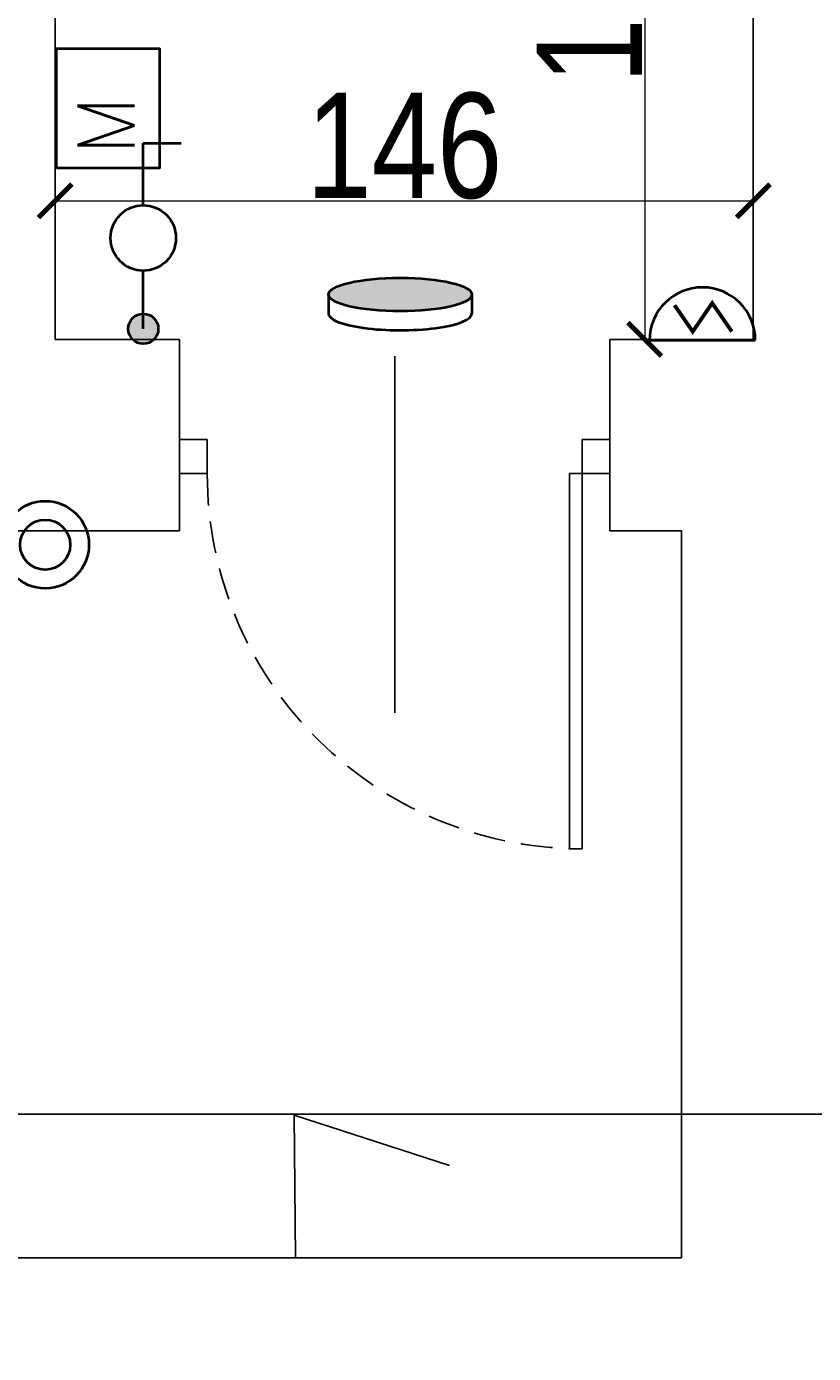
# Model space of a CAD drawing. Header units: millimetres. Extents: x -5941 to 19721, y -9230 to 6433.
# Tile 187 of 204: x 17264 to 17428, y -256 to 21. Entities that reach past the tile are written whole.
import ezdxf
from ezdxf.enums import TextEntityAlignment as Align

# ---------------------------------------------------------------- set-up
doc = ezdxf.new("R2010")
doc.units = ezdxf.units.MM
doc.linetypes.add('DASHED', pattern=[0.75, 0.5, -0.25])
for name, color, linetype in [('A_drzwi', 3, 'Continuous'), ('A_opis stolarki', 3, 'Continuous'), ('A_SC_MUROWANA_DZIAŁOWA', 42, 'Continuous'), ('A_schody', 3, 'Continuous'), ('A_scianazew', 42, 'Continuous'), ('A_wymiary', 55, 'Continuous')]:
    doc.layers.add(name, color=color, linetype=linetype)
doc.layers.add('A_WYMIAR_ZEW', color=55, linetype='Continuous', lineweight=15)
doc.layers.add('e', color=1, linetype='Continuous', lineweight=40)
doc.styles.add('dar-styl', font='arial.ttf')
doc.styles.add('Opisowy', font='arial.ttf', dxfattribs={"width": 0.8})
doc.styles.add('SIMPLEX', font='simplex.shx')
doc.dimstyles.new('WYMIARY', dxfattribs={"dimtxt": 1.3, "dimasz": 7, "dimexe": 1.25, "dimexo": 0.3, "dimgap": 0.2, "dimtad": 1, "dimzin": 4, "dimtxsty": 'Opisowy', "dimblk1": 'ARCHTICK', "dimblk2": 'ARCHTICK', "dimsah": 1, "dimcen": 2.5, "dimazin": 0, "dimtfac": 1, "dimtmove": 1, "dimatfit": 3, "dimldrblk": 'ARCHTICK', "dimfxl": 0, "dimlwd": 18, "dimlwe": 9, "dimarcsym": 0})

# ---------------------------------------------------------------- blocks, each defined once
blk = doc.blocks.new('*U14')
for p, q in [((0, -91.5), (-88, -91.5)), ((-88, -94.5), (-88, -91.5)), ((0, -91.5), (0, -94.5)), ((0, -94.5), (-88, -94.5))]:
    blk.add_line(p, q)
for points in [[(8, -6.5), (8, 0), (0, 0), (0, -6.5)], [(8, -101), (8, -94.5), (0, -94.5), (0, -101)]]:
    blk.add_lwpolyline(points, close=True)
at = {"linetype": 'DASHED', "ltscale": 15}
blk.add_arc((0, -94.5), 88, 90, 178.0464, dxfattribs=at)
at = {"layer": 'A_opis stolarki'}
blk.add_line((-56.09, -50.5), (27.54, -50.5), dxfattribs=at)
at = {"layer": 'A_opis stolarki', "ltscale": 0.5, "style": 'dar-styl'}
blk.add_attdef('ODPORNOŚĆ_OGNIOWA', text='', height=15, rotation=94.0633, dxfattribs=at).set_placement((-95.88, -56.3), align=Align.TOP_CENTER)
blk.add_attdef('SYMBOL_DRZWI1', text='', height=14, dxfattribs=at).set_placement((-16.77, -50.5), align=Align.BOTTOM_CENTER)
blk.add_attdef('SYMBOL_DRZWI2', text='', height=14, dxfattribs=at).set_placement((-16.77, -53.5), align=Align.TOP_CENTER)
blk = doc.blocks.new('_ArchTick')
at = {"color": 0, "const_width": 0.15}
blk.add_lwpolyline([(-0.5, -0.5), (0.5, 0.5)], dxfattribs=at)
blk = doc.blocks.new('*D70')
at = {"layer": 'A_wymiary', "color": 0, "lineweight": 9}
for p, q in [((17269.63, -15.65), (17269.63, -13.7)), ((17415.63, -15.65), (17415.63, -13.7))]:
    blk.add_line(p, q, dxfattribs=at)
at = {"layer": 'A_wymiary', "color": 0, "lineweight": 18}
blk.add_line((17269.63, -14.95), (17415.63, -14.95), dxfattribs=at)
at = {"layer": 'Defpoints', "color": 0}
for p in [(17415.63, -14.95), (17269.63, -43.92), (17415.63, -43.92)]:
    blk.add_point(p, dxfattribs=at)
at = {"layer": 'A_wymiary', "color": 0, "lineweight": 18, "xscale": 7, "yscale": 7, "zscale": 7, "rotation": 180}
blk.add_blockref('_ArchTick', (17269.63, -14.95), dxfattribs=at)
at = {"layer": 'A_wymiary', "color": 0, "lineweight": 18, "xscale": 7, "yscale": 7, "zscale": 7}
blk.add_blockref('_ArchTick', (17415.63, -14.95), dxfattribs=at)
at = {"layer": 'A_wymiary', "color": 0, "insert": (17342.63, -3.52), "char_height": 1.3, "attachment_point": 5, "style": 'Opisowy'}
blk.add_mtext('{\\H16.923077x;\\C3;146}', dxfattribs=at)
blk = doc.blocks.new('*D71')
at = {"layer": 'A_wymiary', "color": 0, "lineweight": 9}
for p, q in [((17392.21, 104.08), (17394.16, 104.08)), ((17392.21, -43.92), (17394.16, -43.92))]:
    blk.add_line(p, q, dxfattribs=at)
at = {"layer": 'A_wymiary', "color": 0, "lineweight": 18}
blk.add_line((17392.91, 104.08), (17392.91, -43.92), dxfattribs=at)
at = {"layer": 'Defpoints', "color": 0}
for p in [(17366.89, 104.08), (17366.89, -43.92), (17392.91, -43.92)]:
    blk.add_point(p, dxfattribs=at)
at = {"layer": 'A_wymiary', "color": 0, "lineweight": 18, "xscale": 7, "yscale": 7, "zscale": 7}
for p, rotation in [((17392.91, 104.08), 90), ((17392.91, -43.92), 270)]:
    blk.add_blockref('_ArchTick', p, dxfattribs=dict(at, rotation=rotation))
at = {"layer": 'A_wymiary', "color": 0, "insert": (17381.48, 30.08), "char_height": 1.3, "attachment_point": 5, "rotation": 90, "style": 'Opisowy'}
blk.add_mtext('{\\H16.923077x;\\C3;148}', dxfattribs=at)
blk = doc.blocks.new('*D85')
at = {"layer": 'A_WYMIAR_ZEW', "color": 0, "lineweight": 9}
for p, q in [((16940.63, -407.28), (16940.63, -409.23)), ((17400.63, -407.28), (17400.63, -409.23))]:
    blk.add_line(p, q, dxfattribs=at)
at = {"layer": 'A_WYMIAR_ZEW', "color": 0, "lineweight": 18}
blk.add_line((16940.63, -407.98), (17400.63, -407.98), dxfattribs=at)
at = {"layer": 'Defpoints', "color": 0}
for p in [(16940.63, -83.92), (17400.63, -83.92), (17400.63, -407.98)]:
    blk.add_point(p, dxfattribs=at)
at = {"layer": 'A_WYMIAR_ZEW', "color": 0, "lineweight": 18, "xscale": 7, "yscale": 7, "zscale": 7, "rotation": 180}
blk.add_blockref('_ArchTick', (16940.63, -407.98), dxfattribs=at)
at = {"layer": 'A_WYMIAR_ZEW', "color": 0, "lineweight": 18, "xscale": 7, "yscale": 7, "zscale": 7}
blk.add_blockref('_ArchTick', (17400.63, -407.98), dxfattribs=at)
at = {"layer": 'A_WYMIAR_ZEW', "color": 0, "insert": (17170.63, -396.55), "char_height": 1.3, "attachment_point": 5, "style": 'Opisowy'}
blk.add_mtext('{\\H16.923077x;\\C3;460}', dxfattribs=at)
blk = doc.blocks.new('*D86')
at = {"layer": 'A_WYMIAR_ZEW', "color": 0, "lineweight": 9}
for p, q in [((17400.63, -407.28), (17400.63, -409.23)), ((17940.63, -407.28), (17940.63, -409.23))]:
    blk.add_line(p, q, dxfattribs=at)
at = {"layer": 'A_WYMIAR_ZEW', "color": 0, "lineweight": 18}
blk.add_line((17400.63, -407.98), (17940.63, -407.98), dxfattribs=at)
at = {"layer": 'Defpoints', "color": 0}
for p in [(17400.63, -205.92), (17940.63, -205.92), (17940.63, -407.98)]:
    blk.add_point(p, dxfattribs=at)
at = {"layer": 'A_WYMIAR_ZEW', "color": 0, "lineweight": 18, "xscale": 7, "yscale": 7, "zscale": 7, "rotation": 180}
blk.add_blockref('_ArchTick', (17400.63, -407.98), dxfattribs=at)
at = {"layer": 'A_WYMIAR_ZEW', "color": 0, "lineweight": 18, "xscale": 7, "yscale": 7, "zscale": 7}
blk.add_blockref('_ArchTick', (17940.63, -407.98), dxfattribs=at)
at = {"layer": 'A_WYMIAR_ZEW', "color": 0, "insert": (17670.63, -396.55), "char_height": 1.3, "attachment_point": 5, "style": 'Opisowy'}
blk.add_mtext('{\\H16.923077x;\\C3;540}', dxfattribs=at)
blk = doc.blocks.new('*D87')
at = {"layer": 'A_WYMIAR_ZEW', "color": 0, "lineweight": 9}
for p, q in [((16940.63, -450.6), (16940.63, -452.55)), ((17940.63, -450.6), (17940.63, -452.55))]:
    blk.add_line(p, q, dxfattribs=at)
at = {"layer": 'A_WYMIAR_ZEW', "color": 0, "lineweight": 18}
blk.add_line((16940.63, -451.3), (17940.63, -451.3), dxfattribs=at)
at = {"layer": 'Defpoints', "color": 0}
for p in [(16940.63, -205.92), (17940.63, -205.92), (17940.63, -451.3)]:
    blk.add_point(p, dxfattribs=at)
at = {"layer": 'A_WYMIAR_ZEW', "color": 0, "lineweight": 18, "xscale": 7, "yscale": 7, "zscale": 7, "rotation": 180}
blk.add_blockref('_ArchTick', (16940.63, -451.3), dxfattribs=at)
at = {"layer": 'A_WYMIAR_ZEW', "color": 0, "lineweight": 18, "xscale": 7, "yscale": 7, "zscale": 7}
blk.add_blockref('_ArchTick', (17940.63, -451.3), dxfattribs=at)
at = {"layer": 'A_WYMIAR_ZEW', "color": 0, "insert": (17440.63, -439.87), "char_height": 1.3, "attachment_point": 5, "style": 'Opisowy'}
blk.add_mtext('{\\H16.923077x;\\C3;1000}', dxfattribs=at)
blk = doc.blocks.new('PDZ')
at = {"layer": 'e', "linetype": 'ByBlock'}
for radius in [9.14, 5.24]:
    blk.add_circle((-77838.36, 17883.83), radius, dxfattribs=at)
blk = doc.blocks.new('pozycjonowanie')
at = {"linetype": 'ByBlock'}
blk.add_hatch(color=256, dxfattribs=at).paths.add_polyline_path([(3.15, 0, 1), (-3.15, 0, 1)])
blk.add_circle((0, 0), 3.15, dxfattribs=at)
blk.add_circle((0, 0), 3.15, dxfattribs=at)
blk = doc.blocks.new('*U102')
at = {"layer": 'e', "linetype": 'ByBlock'}
for p, q in [((0, 25.83), (0, 38.79)), ((0, 38.79), (7.9, 38.79)), ((0, 0), (0, 12.15))]:
    blk.add_line(p, q, dxfattribs=at)
blk.add_circle((0, 18.99), 6.84, dxfattribs=at)
at = {"layer": 'e', "rotation": 359.9999999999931}
blk.add_blockref('pozycjonowanie', (0, 0), dxfattribs=at)
blk = doc.blocks.new('Dz')
at = {"layer": 'e', "linetype": 'ByBlock'}
blk.add_line((-77849.41, 17731.52), (-77827.3, 17731.52), dxfattribs=at)
at = {"layer": 'e', "linetype": 'ByBlock', "const_width": 0.8}
blk.add_lwpolyline([(-77844.2, 17738.85), (-77840.39, 17733.33), (-77836.32, 17739.29), (-77832.21, 17733.33)], dxfattribs=at)
at = {"layer": 'e', "linetype": 'ByBlock'}
blk.add_arc((-77838.36, 17731.52), 11.06, 0, 180, dxfattribs=at)

msp = doc.modelspace()

# ---------------------------------------------------------------- hatches: boundary and pattern name
at = {"layer": 'e', "linetype": 'ByBlock'}
h = msp.add_hatch(color=256, dxfattribs=at)
edge = h.paths.add_edge_path()
edge.add_ellipse((17341.785, -34.545), major_axis=(-15, 0), ratio=0.2333333, start_angle=180, end_angle=359.00094)
edge.add_line((17326.787, -34.484), (17326.787, -34.606))
edge.add_ellipse((17341.785, -34.545), major_axis=(-15, 0), ratio=0.2333333, start_angle=0.99906, end_angle=180)

# ---------------------------------------------------------------- linework, layer by layer
at = {"layer": 'A_SC_MUROWANA_DZIAŁOWA'}
for points in [[(17269.628, -43.921), (17269.628, 104.079)], [(17415.628, -43.921), (17415.628, 104.079)]]:
    msp.add_lwpolyline(points, dxfattribs=at)
at = {"layer": 'A_schody'}
for p, q in [((17400.628, -205.921), (16940.628, -205.921)), ((17319.89, -235.852), (17319.631, -206.105)), ((17319.631, -206.105), (17352.115, -216.658)), ((17400.628, -235.921), (17400.628, -205.921)), ((17400.628, -235.921), (17250.628, -235.921))]:
    msp.add_line(p, q, dxfattribs=at)
at = {"layer": 'A_scianazew'}
for points in [[(17269.628, -43.921), (17295.628, -43.921)], [(17295.628, -83.921), (17295.628, -43.921)], [(17385.628, -43.921), (17415.628, -43.921)], [(17385.628, -83.921), (17385.628, -43.921)], [(17215.631, -83.921), (17295.628, -83.921)], [(17385.628, -83.921), (17400.628, -83.921), (17400.628, -205.921), (17611.628, -205.921)]]:
    msp.add_lwpolyline(points, dxfattribs=at)
at = {"layer": 'e', "linetype": 'ByBlock'}
for p, q in [((17326.785, -34.545, 0.26), (17326.785, -38.512, 0.26)), ((17356.785, -34.545, 0.26), (17356.785, -38.512, 0.26))]:
    msp.add_line(p, q, dxfattribs=at)
at = {"layer": 'e', "ltscale": 0.1, "elevation": 1.041}
msp.add_lwpolyline([(17269.867, -8.101), (17269.867, 16.923), (17291.454, 16.923), (17291.454, -8.101)], close=True, dxfattribs=at)
at = {"layer": 'e', "linetype": 'ByBlock'}
msp.add_ellipse((17341.785, -34.545, 0.26), major_axis=(-15, 0), ratio=0.2333333, dxfattribs=at)
msp.add_ellipse((17341.785, -38.512, 0.26), major_axis=(-15, 0), ratio=0.2333333, start_param=6.2657484, end_param=9.424778, dxfattribs=at)

# ---------------------------------------------------------------- block references
at = {"layer": 'A_drzwi', "xscale": 0.8910891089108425, "yscale": 0.8910891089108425, "zscale": 0.8910891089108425, "rotation": 89.99999999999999}
msp.add_blockref('*U14', (17295.628, -71.982), dxfattribs=at)
at = {"layer": 'e', "rotation": 360}
msp.add_blockref('*U102', (17288.042, -41.71, -0.521), dxfattribs=at)
at = {"layer": 'e'}
for name, p in [('Dz', (95243.348, -17775.617, -0.521)), ('PDZ', (95105.893, -17970.68, -0.521))]:
    msp.add_blockref(name, p, dxfattribs=at)

# ---------------------------------------------------------------- texts
at = {"layer": 'e', "style": 'SIMPLEX'}
msp.add_text('M', height=11.97, rotation=90, dxfattribs=at).set_placement((17286.233, -5.334, 1.041))

# ---------------------------------------------------------------- dimensions: what is measured, and where the dimension line sits
at = {"layer": 'A_WYMIAR_ZEW'}
for base, p1, p2, text, picture, middle in [((17400.628, -407.979), (16940.628, -83.921), (17400.628, -83.921), '{\\H16.923077x;\\C3;460}', '*D85', (17170.628, -396.547)), ((17940.628, -451.301), (16940.628, -205.921), (17940.628, -205.921), '{\\H16.923077x;\\C3;1000}', '*D87', (17440.628, -439.868)), ((17940.628, -407.979), (17400.628, -205.921), (17940.628, -205.921), '{\\H16.923077x;\\C3;540}', '*D86', (17670.628, -396.547))]:
    dim = msp.add_linear_dim(base=base, p1=p1, p2=p2, text=text, dimstyle='WYMIARY', override={"dimtxsty": 'Opisowy'}, dxfattribs=at)
    dim.commit()
    dim.dimension.update_dxf_attribs({"geometry": picture, "text_midpoint": middle})
at = {"layer": 'A_wymiary'}
dim = msp.add_linear_dim(base=(17392.909, -43.921), p1=(17366.893, 104.079), p2=(17366.893, -43.921), angle=90, text='{\\H16.923077x;\\C3;148}', dimstyle='WYMIARY', override={"dimtxsty": 'Opisowy'}, dxfattribs=at)
dim.commit()
dim.dimension.update_dxf_attribs({"geometry": '*D71', "text_midpoint": (17381.476, 30.079)})
dim = msp.add_linear_dim(base=(17415.628, -14.951), p1=(17269.628, -43.921), p2=(17415.628, -43.921), text='{\\H16.923077x;\\C3;146}', dimstyle='WYMIARY', override={"dimtxsty": 'Opisowy'}, dxfattribs=at)
dim.commit()
dim.dimension.update_dxf_attribs({"geometry": '*D70', "text_midpoint": (17342.628, -3.518)})

doc.saveas('drawing.dxf')
